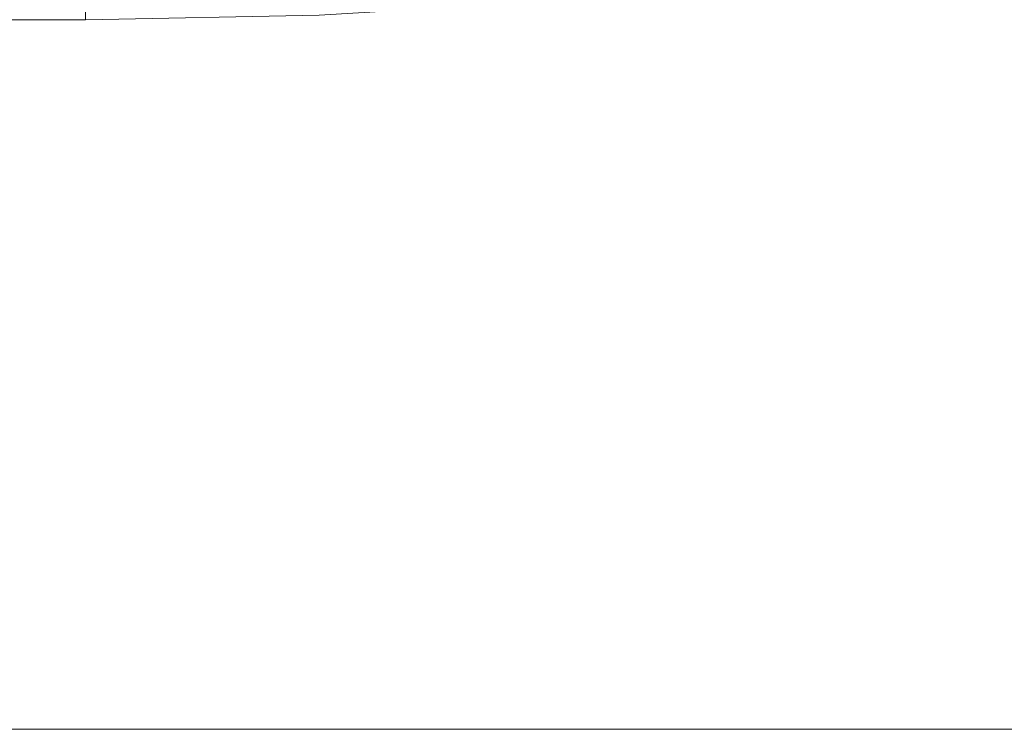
# Model space of a CAD drawing. Header units: centimetres. Extents: x -44.1 to 45.2, y 4.2 to 6.
# Tile 253 of 256: x 14.873 to 15.012, y 4.3 to 4.4. Entities that reach past the tile are written whole.
import ezdxf

# ---------------------------------------------------------------- set-up
doc = ezdxf.new("R2010")
doc.units = ezdxf.units.CM
doc.header["$LTSCALE"] = 2.54
doc.layers.add('Lucido design-1', color=7, linetype='Continuous')

# ---------------------------------------------------------------- blocks, each defined once
blk = doc.blocks.new('Gruppo-4-1')
at = {"color": 7, "linetype": 'Continuous', "lineweight": 9}
blk.add_3dface([(-43.92471, 5.90009, -2312.32217), (-43.92471, 4.30009, -2312.32217), (45.04021, 4.30009, -2312.32217), (45.04021, 5.90009, -2312.32217)], dxfattribs=at)
for points, invisible_edges in [([(15.00631, 4.4095, -2313.12217), (15.02006, 4.41152, -2313.12217), (45.04021, 4.30009, -2313.12217)], 10), ([(45.04021, 4.30009, -2313.12217), (14.98612, 4.40652, -2313.12217), (15.00631, 4.4095, -2313.12217)], 9), ([(14.95115, 4.40289, -2313.12217), (14.98612, 4.40652, -2313.12217), (45.04021, 4.30009, -2313.12217)], 10), ([(14.88261, 4.40321, -2313.1221), (14.88261, 4.40009, -2313.12217), (-13.76711, 4.40009, -2313.12217), (-13.76711, 4.40321, -2313.1221)], 8), ([(14.91556, 4.40073, -2313.12217), (14.95115, 4.40289, -2313.12217), (45.04021, 4.30009, -2313.12217)], 10), ([(45.04021, 4.30009, -2313.12217), (-43.92471, 4.30009, -2313.12217), (14.88261, 4.40009, -2313.12217)], 10), ([(-13.76711, 4.40009, -2313.12217), (14.88261, 4.40009, -2313.12217), (-43.92471, 4.30009, -2313.12217)], 10), ([(14.88261, 4.40009, -2313.12217), (14.91556, 4.40073, -2313.12217), (45.04021, 4.30009, -2313.12217)], 10), ([(45.04021, 4.29692, -2312.32224), (45.04021, 4.30009, -2312.32217), (-43.92471, 4.30009, -2312.32217), (-43.92471, 4.29692, -2312.32224)], 8), ([(-43.92471, 4.29692, -2313.1221), (-43.92471, 4.30009, -2313.12217), (45.04021, 4.30009, -2313.12217), (45.04021, 4.29692, -2313.1221)], 8)]:
    blk.add_3dface(points, dxfattribs=dict(at, invisible_edges=invisible_edges))
blk = doc.blocks.new('Gruppo-5-1')
at = {"color": 7}
blk.add_blockref('Gruppo-4-1', (0, 0), dxfattribs=at)

msp = doc.modelspace()

# ---------------------------------------------------------------- block references
at = {"layer": 'Lucido design-1', "color": 7}
msp.add_blockref('Gruppo-5-1', (0, 0), dxfattribs=at)

doc.saveas('drawing.dxf')
